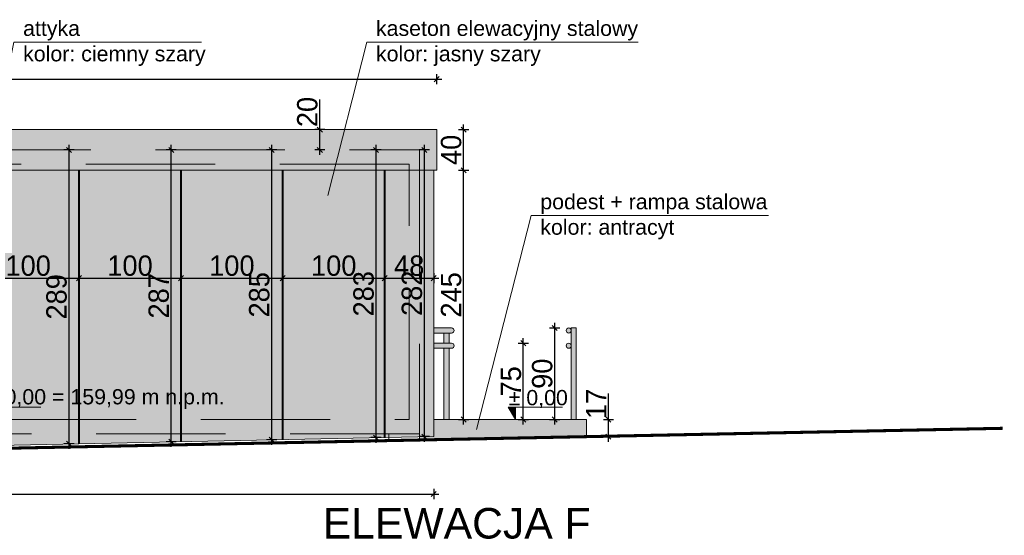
# Model space of a CAD drawing. Header units: millimetres. Extents: x 1962 to 3194, y -795 to -219.
# Tile 255 of 256: x 2854.41 to 2864.08, y -485.76 to -480.69. Entities that reach past the tile are written whole.
import ezdxf

# ---------------------------------------------------------------- set-up
doc = ezdxf.new("R2010")
doc.units = ezdxf.units.MM
doc.linetypes.add('HIDDEN', pattern=[9.525, 6.35, -3.175])
doc.layers.get('0').update_dxf_attribs({"lineweight": 5})
doc.layers.get('Defpoints').update_dxf_attribs({"lineweight": 9})
for name, color, linetype, lineweight in [('A_elewacje kolorystyka', 252, 'Continuous', 9), ('A_elewacje opisy', 63, 'Continuous', 9), ('A_hidden', 137, 'HIDDEN', 9), ('A_koty wysokośc.', 53, 'Continuous', 9), ('A_przekrojowe', 42, 'Continuous', 9), ('A_widok', 142, 'Continuous', 9), ('A_wymiary kasetony elewacyjne', 64, 'Continuous', 9)]:
    doc.layers.add(name, color=color, linetype=linetype, lineweight=lineweight)
doc.styles.get("Standard").update_dxf_attribs({"font": 'arial.ttf'})
doc.styles.add('wymiary pzt', font='txt')
doc.dimstyles.new('wymiary detale', dxfattribs={"dimtxt": 0.2, "dimasz": 0.05, "dimexe": 0.05, "dimexo": 0, "dimgap": 0.02, "dimtad": 1, "dimdec": 0, "dimlfac": 100, "dimzin": 0, "dimtxsty": 'wymiary pzt', "dimblk": 'OBLIQUE', "dimcen": 0.1, "dimdle": 0.05, "dimadec": 1, "dimazin": 0, "dimtfac": 1, "dimtmove": 0, "dimatfit": 3, "dimfxl": 0, "dimarcsym": 0})

# ---------------------------------------------------------------- blocks, each defined once
blk = doc.blocks.new('zw$CA91')
at = {"layer": 'A_koty wysokośc.'}
h = blk.add_hatch(color=256, dxfattribs=at)
h.dxf.hatch_style = 1
h.paths.add_polyline_path([(-0.448, 0.753), (0, 0), (0, 0.753)])
blk.add_lwpolyline([(2.874, 0.753), (-0.448, 0.753), (0, 0), (0, 0.753)], dxfattribs=at)
blk = doc.blocks.new('_Oblique')
at = {"color": 0, "linetype": 'ByBlock', "lineweight": -2}
blk.add_line((-0.5, -0.5), (0.5, 0.5), dxfattribs=at)
blk = doc.blocks.new('*D428')
at = {"layer": 'A_wymiary kasetony elewacyjne', "color": 0, "lineweight": -2}
for p, q in [((2853.9416, -483.2303), (2855.0416, -483.2303)), ((2853.9916, -483.1803), (2853.9916, -483.2803)), ((2854.9916, -483.1803), (2854.9916, -483.2803))]:
    blk.add_line(p, q, dxfattribs=at)
at = {"layer": 'Defpoints', "color": 0}
for p in [(2853.9916, -482.1695), (2854.9916, -482.1695), (2854.9916, -483.2303)]:
    blk.add_point(p, dxfattribs=at)
at = {"layer": 'A_wymiary kasetony elewacyjne', "color": 0, "lineweight": -2, "xscale": 0.05, "yscale": 0.05, "zscale": 0.05, "rotation": 180}
blk.add_blockref('_Oblique', (2853.9916, -483.2303), dxfattribs=at)
at = {"layer": 'A_wymiary kasetony elewacyjne', "color": 0, "lineweight": -2, "xscale": 0.05, "yscale": 0.05, "zscale": 0.05}
blk.add_blockref('_Oblique', (2854.9916, -483.2303), dxfattribs=at)
at = {"layer": 'A_wymiary kasetony elewacyjne', "color": 0, "insert": (2854.4916, -483.1083), "char_height": 0.2, "attachment_point": 5, "style": 'wymiary pzt'}
blk.add_mtext('100', dxfattribs=at)
blk = doc.blocks.new('*D429')
at = {"layer": 'A_wymiary kasetony elewacyjne', "color": 0, "lineweight": -2}
for p, q in [((2854.9416, -483.2303), (2856.0416, -483.2303)), ((2854.9916, -483.1803), (2854.9916, -483.2803)), ((2855.9916, -483.1803), (2855.9916, -483.2803))]:
    blk.add_line(p, q, dxfattribs=at)
at = {"layer": 'Defpoints', "color": 0}
for p in [(2854.9916, -482.1695), (2855.9916, -482.1695), (2855.9916, -483.2303)]:
    blk.add_point(p, dxfattribs=at)
at = {"layer": 'A_wymiary kasetony elewacyjne', "color": 0, "lineweight": -2, "xscale": 0.05, "yscale": 0.05, "zscale": 0.05, "rotation": 180}
blk.add_blockref('_Oblique', (2854.9916, -483.2303), dxfattribs=at)
at = {"layer": 'A_wymiary kasetony elewacyjne', "color": 0, "lineweight": -2, "xscale": 0.05, "yscale": 0.05, "zscale": 0.05}
blk.add_blockref('_Oblique', (2855.9916, -483.2303), dxfattribs=at)
at = {"layer": 'A_wymiary kasetony elewacyjne', "color": 0, "insert": (2855.4916, -483.1083), "char_height": 0.2, "attachment_point": 5, "style": 'wymiary pzt'}
blk.add_mtext('100', dxfattribs=at)
blk = doc.blocks.new('*D430')
at = {"layer": 'A_wymiary kasetony elewacyjne', "color": 0, "lineweight": -2}
for p, q in [((2855.9416, -483.2303), (2857.0416, -483.2303)), ((2855.9916, -483.1803), (2855.9916, -483.2803)), ((2856.9916, -483.1803), (2856.9916, -483.2803))]:
    blk.add_line(p, q, dxfattribs=at)
at = {"layer": 'Defpoints', "color": 0}
for p in [(2855.9916, -482.1695), (2856.9916, -482.1695), (2856.9916, -483.2303)]:
    blk.add_point(p, dxfattribs=at)
at = {"layer": 'A_wymiary kasetony elewacyjne', "color": 0, "lineweight": -2, "xscale": 0.05, "yscale": 0.05, "zscale": 0.05, "rotation": 180}
blk.add_blockref('_Oblique', (2855.9916, -483.2303), dxfattribs=at)
at = {"layer": 'A_wymiary kasetony elewacyjne', "color": 0, "lineweight": -2, "xscale": 0.05, "yscale": 0.05, "zscale": 0.05}
blk.add_blockref('_Oblique', (2856.9916, -483.2303), dxfattribs=at)
at = {"layer": 'A_wymiary kasetony elewacyjne', "color": 0, "insert": (2856.4916, -483.1083), "char_height": 0.2, "attachment_point": 5, "style": 'wymiary pzt'}
blk.add_mtext('100', dxfattribs=at)
blk = doc.blocks.new('*D431')
at = {"layer": 'A_wymiary kasetony elewacyjne', "color": 0, "lineweight": -2}
for p, q in [((2856.9416, -483.2303), (2858.0416, -483.2303)), ((2856.9916, -483.1803), (2856.9916, -483.2803)), ((2857.9916, -483.1803), (2857.9916, -483.2803))]:
    blk.add_line(p, q, dxfattribs=at)
at = {"layer": 'Defpoints', "color": 0}
for p in [(2856.9916, -482.1695), (2857.9916, -482.1695), (2857.9916, -483.2303)]:
    blk.add_point(p, dxfattribs=at)
at = {"layer": 'A_wymiary kasetony elewacyjne', "color": 0, "lineweight": -2, "xscale": 0.05, "yscale": 0.05, "zscale": 0.05, "rotation": 180}
blk.add_blockref('_Oblique', (2856.9916, -483.2303), dxfattribs=at)
at = {"layer": 'A_wymiary kasetony elewacyjne', "color": 0, "lineweight": -2, "xscale": 0.05, "yscale": 0.05, "zscale": 0.05}
blk.add_blockref('_Oblique', (2857.9916, -483.2303), dxfattribs=at)
at = {"layer": 'A_wymiary kasetony elewacyjne', "color": 0, "insert": (2857.4916, -483.1083), "char_height": 0.2, "attachment_point": 5, "style": 'wymiary pzt'}
blk.add_mtext('100', dxfattribs=at)
blk = doc.blocks.new('*D432')
at = {"layer": 'A_wymiary kasetony elewacyjne', "color": 0, "lineweight": -2}
for p, q in [((2857.9416, -483.2303), (2858.5236, -483.2303)), ((2857.9916, -483.1803), (2857.9916, -483.2803)), ((2858.4736, -483.1803), (2858.4736, -483.2803))]:
    blk.add_line(p, q, dxfattribs=at)
at = {"layer": 'Defpoints', "color": 0}
for p in [(2857.9916, -482.1695), (2858.4736, -482.1695), (2858.4736, -483.2303)]:
    blk.add_point(p, dxfattribs=at)
at = {"layer": 'A_wymiary kasetony elewacyjne', "color": 0, "lineweight": -2, "xscale": 0.05, "yscale": 0.05, "zscale": 0.05, "rotation": 180}
blk.add_blockref('_Oblique', (2857.9916, -483.2303), dxfattribs=at)
at = {"layer": 'A_wymiary kasetony elewacyjne', "color": 0, "lineweight": -2, "xscale": 0.05, "yscale": 0.05, "zscale": 0.05}
blk.add_blockref('_Oblique', (2858.4736, -483.2303), dxfattribs=at)
at = {"layer": 'A_wymiary kasetony elewacyjne', "color": 0, "insert": (2858.2326, -483.1083), "char_height": 0.2, "attachment_point": 5, "style": 'wymiary pzt'}
blk.add_mtext('48', dxfattribs=at)
blk = doc.blocks.new('*D620')
at = {"layer": 'A_wymiary kasetony elewacyjne', "color": 0, "lineweight": -2}
for p, q in [((2854.9429, -481.9695), (2854.8429, -481.9695)), ((2854.8929, -484.9079), (2854.8929, -481.9195)), ((2854.9429, -484.8579), (2854.8429, -484.8579))]:
    blk.add_line(p, q, dxfattribs=at)
at = {"layer": 'Defpoints', "color": 0}
for p in [(2854.8929, -481.9695), (2854.9916, -481.9695), (2854.9916, -484.8579)]:
    blk.add_point(p, dxfattribs=at)
at = {"layer": 'A_wymiary kasetony elewacyjne', "color": 0, "lineweight": -2, "xscale": 0.05, "yscale": 0.05, "zscale": 0.05}
for p, rotation in [((2854.8929, -481.9695), 90), ((2854.8929, -484.8579), 270)]:
    blk.add_blockref('_Oblique', p, dxfattribs=dict(at, rotation=rotation))
at = {"layer": 'A_wymiary kasetony elewacyjne', "color": 0, "insert": (2854.7709, -483.4137), "char_height": 0.2, "attachment_point": 5, "rotation": 90, "style": 'wymiary pzt'}
blk.add_mtext('289', dxfattribs=at)
blk = doc.blocks.new('*D621')
at = {"layer": 'A_wymiary kasetony elewacyjne', "color": 0, "lineweight": -2}
for p, q in [((2855.9464, -481.9695), (2855.8464, -481.9695)), ((2855.8964, -484.8878), (2855.8964, -481.9195)), ((2855.9464, -484.8378), (2855.8464, -484.8378))]:
    blk.add_line(p, q, dxfattribs=at)
at = {"layer": 'Defpoints', "color": 0}
for p in [(2855.8964, -481.9695), (2855.9916, -481.9695), (2855.9916, -484.8378)]:
    blk.add_point(p, dxfattribs=at)
at = {"layer": 'A_wymiary kasetony elewacyjne', "color": 0, "lineweight": -2, "xscale": 0.05, "yscale": 0.05, "zscale": 0.05}
for p, rotation in [((2855.8964, -481.9695), 90), ((2855.8964, -484.8378), 270)]:
    blk.add_blockref('_Oblique', p, dxfattribs=dict(at, rotation=rotation))
at = {"layer": 'A_wymiary kasetony elewacyjne', "color": 0, "insert": (2855.7744, -483.4036), "char_height": 0.2, "attachment_point": 5, "rotation": 90, "style": 'wymiary pzt'}
blk.add_mtext('287', dxfattribs=at)
blk = doc.blocks.new('*D622')
at = {"layer": 'A_wymiary kasetony elewacyjne', "color": 0, "lineweight": -2}
for p, q in [((2856.933, -481.9695), (2856.833, -481.9695)), ((2856.883, -484.8677), (2856.883, -481.9195)), ((2856.933, -484.8177), (2856.833, -484.8177))]:
    blk.add_line(p, q, dxfattribs=at)
at = {"layer": 'Defpoints', "color": 0}
for p in [(2856.883, -481.9695), (2856.9916, -481.9695), (2856.9916, -484.8177)]:
    blk.add_point(p, dxfattribs=at)
at = {"layer": 'A_wymiary kasetony elewacyjne', "color": 0, "lineweight": -2, "xscale": 0.05, "yscale": 0.05, "zscale": 0.05}
for p, rotation in [((2856.883, -481.9695), 90), ((2856.883, -484.8177), 270)]:
    blk.add_blockref('_Oblique', p, dxfattribs=dict(at, rotation=rotation))
at = {"layer": 'A_wymiary kasetony elewacyjne', "color": 0, "insert": (2856.761, -483.3936), "char_height": 0.2, "attachment_point": 5, "rotation": 90, "style": 'wymiary pzt'}
blk.add_mtext('285', dxfattribs=at)
blk = doc.blocks.new('*D623')
at = {"layer": 'A_wymiary kasetony elewacyjne', "color": 0, "lineweight": -2}
for p, q in [((2857.9577, -481.9695), (2857.8577, -481.9695)), ((2857.9077, -484.8477), (2857.9077, -481.9195)), ((2857.9577, -484.7977), (2857.8577, -484.7977))]:
    blk.add_line(p, q, dxfattribs=at)
at = {"layer": 'Defpoints', "color": 0}
for p in [(2857.9077, -481.9695), (2857.9916, -481.9695), (2857.9916, -484.7977)]:
    blk.add_point(p, dxfattribs=at)
at = {"layer": 'A_wymiary kasetony elewacyjne', "color": 0, "lineweight": -2, "xscale": 0.05, "yscale": 0.05, "zscale": 0.05}
for p, rotation in [((2857.9077, -481.9695), 90), ((2857.9077, -484.7977), 270)]:
    blk.add_blockref('_Oblique', p, dxfattribs=dict(at, rotation=rotation))
at = {"layer": 'A_wymiary kasetony elewacyjne', "color": 0, "insert": (2857.7857, -483.3836), "char_height": 0.2, "attachment_point": 5, "rotation": 90, "style": 'wymiary pzt'}
blk.add_mtext('283', dxfattribs=at)
blk = doc.blocks.new('*D624')
at = {"layer": 'A_wymiary kasetony elewacyjne', "color": 0, "lineweight": -2}
for p, q in [((2858.432, -481.9695), (2858.332, -481.9695)), ((2858.382, -484.838), (2858.382, -481.9195)), ((2858.432, -484.788), (2858.332, -484.788))]:
    blk.add_line(p, q, dxfattribs=at)
at = {"layer": 'Defpoints', "color": 0}
for p in [(2858.382, -481.9695), (2858.4736, -481.9695), (2858.4736, -484.788)]:
    blk.add_point(p, dxfattribs=at)
at = {"layer": 'A_wymiary kasetony elewacyjne', "color": 0, "lineweight": -2, "xscale": 0.05, "yscale": 0.05, "zscale": 0.05}
for p, rotation in [((2858.382, -481.9695), 90), ((2858.382, -484.788), 270)]:
    blk.add_blockref('_Oblique', p, dxfattribs=dict(at, rotation=rotation))
at = {"layer": 'A_wymiary kasetony elewacyjne', "color": 0, "insert": (2858.2599, -483.3787), "char_height": 0.2, "attachment_point": 5, "rotation": 90, "style": 'wymiary pzt'}
blk.add_mtext('282', dxfattribs=at)
blk = doc.blocks.new('*D625')
at = {"layer": 'A_wymiary kasetony elewacyjne', "color": 0, "lineweight": -2}
for p, q in [((2860.1888, -484.6195), (2860.1888, -484.3628)), ((2860.1388, -484.6195), (2860.2388, -484.6195)), ((2860.1888, -484.8379), (2860.1888, -484.6195)), ((2860.1388, -484.7879), (2860.2388, -484.7879))]:
    blk.add_line(p, q, dxfattribs=at)
at = {"layer": 'Defpoints', "color": 0}
for p in [(2859.9736, -484.6195), (2860.1888, -484.6195), (2859.9736, -484.7879)]:
    blk.add_point(p, dxfattribs=at)
at = {"layer": 'A_wymiary kasetony elewacyjne', "color": 0, "lineweight": -2, "xscale": 0.05, "yscale": 0.05, "zscale": 0.05}
for p, rotation in [((2860.1888, -484.6195), 90), ((2860.1888, -484.7879), 270)]:
    blk.add_blockref('_Oblique', p, dxfattribs=dict(at, rotation=rotation))
at = {"layer": 'A_wymiary kasetony elewacyjne', "color": 0, "insert": (2860.0688, -484.4661), "char_height": 0.2, "attachment_point": 5, "rotation": 90, "style": 'wymiary pzt'}
blk.add_mtext('17', dxfattribs=at)
blk = doc.blocks.new('*D626')
at = {"layer": 'A_wymiary kasetony elewacyjne', "color": 0, "lineweight": -2}
for p, q in [((2859.3533, -484.6695), (2859.3533, -483.8195)), ((2859.3033, -483.8695), (2859.4033, -483.8695)), ((2859.3033, -484.6195), (2859.4033, -484.6195))]:
    blk.add_line(p, q, dxfattribs=at)
at = {"layer": 'Defpoints', "color": 0}
for p in [(2858.6236, -483.8695), (2859.3533, -483.8695), (2858.6236, -484.6195)]:
    blk.add_point(p, dxfattribs=at)
at = {"layer": 'A_wymiary kasetony elewacyjne', "color": 0, "lineweight": -2, "xscale": 0.05, "yscale": 0.05, "zscale": 0.05}
for p, rotation in [((2859.3533, -483.8695), 90), ((2859.3533, -484.6195), 270)]:
    blk.add_blockref('_Oblique', p, dxfattribs=dict(at, rotation=rotation))
at = {"layer": 'A_wymiary kasetony elewacyjne', "color": 0, "insert": (2859.2322, -484.2445), "char_height": 0.2, "attachment_point": 5, "rotation": 90, "style": 'wymiary pzt'}
blk.add_mtext('75', dxfattribs=at)
blk = doc.blocks.new('*D627')
at = {"layer": 'A_wymiary kasetony elewacyjne', "color": 0, "lineweight": -2}
for p, q in [((2859.6116, -483.7195), (2859.7116, -483.7195)), ((2859.6616, -484.6695), (2859.6616, -483.6695)), ((2859.6116, -484.6195), (2859.7116, -484.6195))]:
    blk.add_line(p, q, dxfattribs=at)
at = {"layer": 'Defpoints', "color": 0}
for p in [(2858.6236, -483.7195), (2859.6616, -483.7195), (2858.6236, -484.6195)]:
    blk.add_point(p, dxfattribs=at)
at = {"layer": 'A_wymiary kasetony elewacyjne', "color": 0, "lineweight": -2, "xscale": 0.05, "yscale": 0.05, "zscale": 0.05}
for p, rotation in [((2859.6616, -483.7195), 90), ((2859.6616, -484.6195), 270)]:
    blk.add_blockref('_Oblique', p, dxfattribs=dict(at, rotation=rotation))
at = {"layer": 'A_wymiary kasetony elewacyjne', "color": 0, "insert": (2859.5396, -484.1695), "char_height": 0.2, "attachment_point": 5, "rotation": 90, "style": 'wymiary pzt'}
blk.add_mtext('90', dxfattribs=at)
blk = doc.blocks.new('*D628')
at = {"layer": 'A_wymiary kasetony elewacyjne', "color": 0, "lineweight": -2}
for p, q in [((2858.7173, -482.1695), (2858.8173, -482.1695)), ((2858.7673, -484.6695), (2858.7673, -482.1195)), ((2858.7173, -484.6195), (2858.8173, -484.6195))]:
    blk.add_line(p, q, dxfattribs=at)
at = {"layer": 'Defpoints', "color": 0}
for p in [(2858.4736, -482.1695), (2858.7673, -482.1695), (2858.4736, -484.6195)]:
    blk.add_point(p, dxfattribs=at)
at = {"layer": 'A_wymiary kasetony elewacyjne', "color": 0, "lineweight": -2, "xscale": 0.05, "yscale": 0.05, "zscale": 0.05}
for p, rotation in [((2858.7673, -482.1695), 90.0000000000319), ((2858.7673, -484.6195), 270.0000000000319)]:
    blk.add_blockref('_Oblique', p, dxfattribs=dict(at, rotation=rotation))
at = {"layer": 'A_wymiary kasetony elewacyjne', "color": 0, "insert": (2858.6452, -483.3945), "char_height": 0.2, "attachment_point": 5, "rotation": 90, "style": 'wymiary pzt'}
blk.add_mtext('245', dxfattribs=at)
blk = doc.blocks.new('*D629')
at = {"layer": 'A_wymiary kasetony elewacyjne', "color": 0, "lineweight": -2}
for p, q in [((2858.7173, -481.7695), (2858.8173, -481.7695)), ((2858.7673, -482.2195), (2858.7673, -481.7195)), ((2858.7173, -482.1695), (2858.8173, -482.1695))]:
    blk.add_line(p, q, dxfattribs=at)
at = {"layer": 'Defpoints', "color": 0}
for p in [(2858.5036, -481.7695), (2858.7673, -481.7695), (2858.4736, -482.1695)]:
    blk.add_point(p, dxfattribs=at)
at = {"layer": 'A_wymiary kasetony elewacyjne', "color": 0, "lineweight": -2, "xscale": 0.05, "yscale": 0.05, "zscale": 0.05}
for p, rotation in [((2858.7673, -481.7695), 90), ((2858.7673, -482.1695), 270)]:
    blk.add_blockref('_Oblique', p, dxfattribs=dict(at, rotation=rotation))
at = {"layer": 'A_wymiary kasetony elewacyjne', "color": 0, "insert": (2858.6452, -481.9695), "char_height": 0.2, "attachment_point": 5, "rotation": 90, "style": 'wymiary pzt'}
blk.add_mtext('40', dxfattribs=at)
blk = doc.blocks.new('*D630')
at = {"layer": 'A_wymiary kasetony elewacyjne', "color": 0, "lineweight": -2}
for p, q in [((2857.3551, -481.7695), (2857.3551, -481.4745)), ((2857.4051, -481.7695), (2857.3051, -481.7695)), ((2857.3551, -482.0195), (2857.3551, -481.7695)), ((2857.4051, -481.9695), (2857.3051, -481.9695))]:
    blk.add_line(p, q, dxfattribs=at)
at = {"layer": 'Defpoints', "color": 0}
for p in [(2857.3551, -481.7695), (2858.3336, -481.7695), (2858.3336, -481.9695)]:
    blk.add_point(p, dxfattribs=at)
at = {"layer": 'A_wymiary kasetony elewacyjne', "color": 0, "lineweight": -2, "xscale": 0.05, "yscale": 0.05, "zscale": 0.05}
for p, rotation in [((2857.3551, -481.7695), 90), ((2857.3551, -481.9695), 270)]:
    blk.add_blockref('_Oblique', p, dxfattribs=dict(at, rotation=rotation))
at = {"layer": 'A_wymiary kasetony elewacyjne', "color": 0, "insert": (2857.233, -481.597), "char_height": 0.2, "attachment_point": 5, "rotation": 90, "style": 'wymiary pzt'}
blk.add_mtext('20', dxfattribs=at)
blk = doc.blocks.new('*D644')
at = {"layer": 'A_wymiary kasetony elewacyjne', "color": 0, "lineweight": -2}
for p, q in [((2846.0476, -481.324), (2846.0476, -481.224)), ((2858.5036, -481.324), (2858.5036, -481.224)), ((2845.9976, -481.274), (2858.5536, -481.274))]:
    blk.add_line(p, q, dxfattribs=at)
at = {"layer": 'Defpoints', "color": 0}
for p in [(2858.5036, -481.274), (2846.0476, -481.7695), (2858.5036, -481.7695)]:
    blk.add_point(p, dxfattribs=at)
at = {"layer": 'A_wymiary kasetony elewacyjne', "color": 0, "lineweight": -2, "xscale": 0.05, "yscale": 0.05, "zscale": 0.05, "rotation": 180}
blk.add_blockref('_Oblique', (2846.0476, -481.274), dxfattribs=at)
at = {"layer": 'A_wymiary kasetony elewacyjne', "color": 0, "lineweight": -2, "xscale": 0.05, "yscale": 0.05, "zscale": 0.05}
blk.add_blockref('_Oblique', (2858.5036, -481.274), dxfattribs=at)
at = {"layer": 'A_wymiary kasetony elewacyjne', "color": 0, "insert": (2852.2756, -481.1519), "char_height": 0.2, "attachment_point": 5, "style": 'wymiary pzt'}
blk.add_mtext('1246', dxfattribs=at)
blk = doc.blocks.new('*D645')
at = {"layer": 'A_wymiary kasetony elewacyjne', "color": 0, "lineweight": -2}
for p, q in [((2846.0276, -485.3524), (2858.5236, -485.3524)), ((2846.0776, -485.3024), (2846.0776, -485.4024)), ((2858.4736, -485.3024), (2858.4736, -485.4024))]:
    blk.add_line(p, q, dxfattribs=at)
at = {"layer": 'Defpoints', "color": 0}
for p in [(2846.0776, -485.0368), (2858.4736, -485.0368), (2858.4736, -485.3524)]:
    blk.add_point(p, dxfattribs=at)
at = {"layer": 'A_wymiary kasetony elewacyjne', "color": 0, "lineweight": -2, "xscale": 0.05, "yscale": 0.05, "zscale": 0.05}
for p, rotation in [((2846.0776, -485.3524), 180.0000000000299), ((2858.4736, -485.3524), 2.995201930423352e-11)]:
    blk.add_blockref('_Oblique', p, dxfattribs=dict(at, rotation=rotation))
at = {"layer": 'A_wymiary kasetony elewacyjne', "color": 0, "insert": (2852.2756, -485.2303), "char_height": 0.2, "attachment_point": 5, "style": 'wymiary pzt'}
blk.add_mtext('1240', dxfattribs=at)

msp = doc.modelspace()

# ---------------------------------------------------------------- hatches: boundary and pattern name
at = {"layer": 'A_elewacje kolorystyka'}
h = msp.add_hatch(color=256, dxfattribs=at)
h.dxf.hatch_style = 1
h.paths.add_polyline_path([(2858.5036, -482.1695), (2858.1376, -482.1695), (2857.9976, -482.1695), (2846.5536, -482.1695), (2846.4136, -482.1695), (2846.0776, -482.1695), (2846.0476, -482.1695), (2846.0476, -481.7695), (2858.5036, -481.7695)])
h = msp.add_hatch(color=9, dxfattribs=at)
h.dxf.hatch_style = 1
h.paths.add_polyline_path([(2853.9916, -482.4195), (2853.9916, -484.6195), (2853.9916, -484.8779), (2858.0336, -484.7968), (2858.3336, -484.7908), (2858.4736, -484.788), (2858.4736, -482.1695), (2853.9916, -482.1695)])
h.paths.add_polyline_path([(2849.9066, -482.4195), (2849.9066, -484.6195), (2849.9066, -484.9599), (2852.1256, -484.9154), (2852.6716, -484.9044), (2852.6716, -484.6195), (2852.6716, -482.4195), (2852.6716, -482.1695), (2849.9066, -482.1695)])
h.paths.add_polyline_path([(2846.0776, -485.0368), (2846.2176, -485.0339), (2848.5866, -484.9864), (2848.5866, -484.6195), (2848.5866, -482.4195), (2848.5866, -482.1695), (2846.0776, -482.1695)])
h.paths.add_polyline_path([(2848.5866, -482.4195), (2849.9066, -482.4195), (2849.9066, -482.1695), (2848.5866, -482.1695)])
h.paths.add_polyline_path([(2852.6716, -482.4195), (2853.9916, -482.4195), (2853.9916, -482.1695), (2852.6716, -482.1695)])
h = msp.add_hatch(color=251, dxfattribs=at)
h.dxf.hatch_style = 1
h.paths.add_polyline_path([(2859.8236, -484.6195), (2859.8236, -483.8945), (2859.8236, -483.7445), (2859.8236, -483.7195), (2859.8736, -483.7195), (2859.8736, -484.6195)])
h.paths.add_polyline_path([(2858.5736, -484.6195), (2858.6236, -484.6195), (2858.6236, -483.9195), (2858.5736, -483.9195)])
h.paths.add_polyline_path([(2858.4736, -483.7695), (2858.5736, -483.7695), (2858.6236, -483.7695), (2858.6486, -483.7695, 1), (2858.6486, -483.7195), (2858.4736, -483.7195)])
h.paths.add_polyline_path([(2858.4736, -483.9195), (2858.5736, -483.9195), (2858.6236, -483.9195), (2858.6486, -483.9195, 1), (2858.6486, -483.8695), (2858.6236, -483.8695), (2858.5736, -483.8695), (2858.4736, -483.8695)])
h.paths.add_polyline_path([(2858.6236, -483.8695), (2858.6236, -483.7695), (2858.5736, -483.7695), (2858.5736, -483.8695)])
h.paths.add_polyline_path([(2859.7736, -483.7445, 1), (2859.8236, -483.7445, 1)])
h.paths.add_polyline_path([(2859.7736, -483.8945, 1), (2859.8236, -483.8945, 1)])
h = msp.add_hatch(color=251, dxfattribs=at)
h.dxf.hatch_style = 1
h.paths.add_polyline_path([(2859.9736, -484.7879), (2859.9736, -484.6195), (2859.8736, -484.6195), (2859.8236, -484.6195), (2858.6236, -484.6195), (2858.5736, -484.6195), (2858.4736, -484.6195), (2858.4736, -484.788), (2858.3336, -484.7908), (2858.3336, -484.8208)])

# ---------------------------------------------------------------- linework, layer by layer
at = {"layer": 'A_elewacje kolorystyka', "color": 251, "const_width": 0.02}
for points in [[(2854.9916, -484.8579), (2854.9916, -482.1695)], [(2855.9916, -484.8378), (2855.9916, -482.1695)], [(2856.9916, -484.8177), (2856.9916, -482.1695)], [(2857.9916, -484.7977), (2857.9916, -482.1695)]]:
    msp.add_lwpolyline(points, dxfattribs=at)
at = {"layer": 'A_elewacje opisy'}
for points in [[(2856.1922, -480.9117), (2854.3524, -480.9117), (2854.1605, -481.849)], [(2860.4812, -480.9117), (2857.8169, -480.9117), (2857.433, -482.4183)], [(2861.7617, -482.6158), (2859.4304, -482.6158), (2858.8948, -484.7176)]]:
    msp.add_lwpolyline(points, dxfattribs=at)
at = {"layer": 'A_hidden', "ltscale": 0.2}
for p, q in [((2846.2176, -481.9695), (2858.3336, -481.9695)), ((2858.3336, -481.9695), (2858.3336, -484.7595)), ((2858.3336, -484.7595), (2846.2176, -484.7595))]:
    msp.add_line(p, q, dxfattribs=at)
msp.add_lwpolyline([(2852.3756, -484.6195), (2858.2336, -484.6195), (2858.2336, -482.1095), (2852.3756, -482.1095)], close=True, dxfattribs=at)
msp.add_lwpolyline([(2858.0336, -484.7968), (2858.0336, -484.7595), (2858.3336, -484.7595), (2858.3336, -484.7908)], dxfattribs=at)
at = {"layer": 'A_przekrojowe', "const_width": 0.03}
msp.add_lwpolyline([(2864.0606, -484.7059), (2843.7567, -485.1133)], dxfattribs=at)
at = {"layer": 'A_widok'}
for p, q in [((2846.0476, -481.7695), (2858.5036, -481.7695)), ((2858.5036, -481.7695), (2858.5036, -482.1695)), ((2846.0476, -482.1695), (2858.5036, -482.1695)), ((2858.4736, -482.1695), (2858.4736, -484.788)), ((2858.4736, -483.7195), (2858.6486, -483.7195)), ((2859.8236, -483.7195), (2859.8236, -484.6195)), ((2859.8736, -483.7195), (2859.8236, -483.7195)), ((2859.8736, -484.6195), (2859.8736, -483.7195)), ((2858.4736, -483.7695), (2858.6486, -483.7695)), ((2858.5736, -483.8695), (2858.5736, -483.7695)), ((2858.6236, -483.7695), (2858.6236, -483.8695)), ((2858.4736, -483.8695), (2858.6486, -483.8695)), ((2858.4736, -483.9195), (2858.6486, -483.9195)), ((2858.5736, -484.6195), (2858.5736, -483.9195)), ((2858.6236, -483.9195), (2858.6236, -484.6195)), ((2858.4736, -484.6195), (2859.9736, -484.6195)), ((2859.9736, -484.7879), (2859.9736, -484.6195)), ((2858.4736, -484.788), (2853.9916, -484.8779))]:
    msp.add_line(p, q, dxfattribs=at)
msp.add_lwpolyline([(2858.0336, -484.7968), (2858.0336, -484.8208), (2858.3336, -484.8208), (2858.3336, -484.7908)], dxfattribs=at)
for centre in [(2859.7986, -483.7445), (2859.7986, -483.8945)]:
    msp.add_circle(centre, 0.025, dxfattribs=at)
for centre in [(2858.6486, -483.7445), (2858.6486, -483.8945)]:
    msp.add_arc(centre, 0.025, 270, 90, dxfattribs=at)

# ---------------------------------------------------------------- block references
at = {"layer": 'A_koty wysokośc.', "xscale": 0.16, "yscale": 0.16, "zscale": 0.16, "rotation": 359.9999999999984}
for p in [(2854.1549, -484.6195), (2859.2776, -484.6195)]:
    msp.add_blockref('zw$CA91', p, dxfattribs=at)

# ---------------------------------------------------------------- texts
at = {"layer": 'A_elewacje opisy', "attachment_point": 4}
for s, insert, char_height, width in [('attyka\\Pkolor: ciemny szary', (2854.4419, -480.9217), 0.15, 3.380296), ('kaseton elewacyjny stalowy\\Pkolor: jasny szary', (2857.9064, -480.9217), 0.15, 3.380296), ('podest + rampa stalowa\\Pkolor: antracyt', (2859.5199, -482.6258), 0.15, 3.380296), ('ELEWACJA F', (2857.3835, -485.6415), 0.3, 6.583617)]:
    msp.add_mtext(s, dxfattribs=dict(at, insert=insert, char_height=char_height, width=width))
at = {"layer": 'A_koty wysokośc.', "char_height": 0.15, "width": 2.943279, "attachment_point": 4}
for s, insert in [('± 0,00 = 159,99 m n.p.m.', (2854.0868, -484.4183)), ('± 0,00', (2859.2094, -484.4183))]:
    msp.add_mtext(s, dxfattribs=dict(at, insert=insert))

# ---------------------------------------------------------------- dimensions: what is measured, and where the dimension line sits
at = {"layer": 'A_wymiary kasetony elewacyjne'}
for p1, p2, distance, picture, middle in [((2846.0476, -481.7695), (2858.5036, -481.7695), 0.4955, '*D644', (2852.2756, -481.1519)), ((2858.3336, -481.9695), (2858.3336, -481.7695), 0.9785, '*D630', (2857.233, -481.597)), ((2854.9916, -484.8579), (2854.9916, -481.9695), 0.0987, '*D620', (2854.7709, -483.4137)), ((2855.9916, -484.8378), (2855.9916, -481.9695), 0.0952, '*D621', (2855.7744, -483.4036)), ((2856.9916, -484.8177), (2856.9916, -481.9695), 0.1086, '*D622', (2856.761, -483.3936)), ((2857.9916, -484.7977), (2857.9916, -481.9695), 0.0839, '*D623', (2857.7857, -483.3836)), ((2858.4736, -484.788), (2858.4736, -481.9695), 0.0917, '*D624', (2858.2599, -483.3787)), ((2858.4736, -484.6195), (2858.4736, -482.1695), -0.2937, '*D628', (2858.6452, -483.3945)), ((2858.6236, -484.6195), (2858.6236, -483.7195), -1.038, '*D627', (2859.5396, -484.1695)), ((2858.6236, -484.6195), (2858.6236, -483.8695), -0.7296, '*D626', (2859.2322, -484.2445)), ((2859.9736, -484.7879), (2859.9736, -484.6195), -0.2152, '*D625', (2860.0688, -484.4661)), ((2846.0776, -485.0368), (2858.4736, -485.0368), -0.3157, '*D645', (2852.2756, -485.2303))]:
    dim = msp.add_aligned_dim(p1=p1, p2=p2, distance=distance, dimstyle='wymiary detale', dxfattribs=at)
    dim.commit()
    dim.dimension.update_dxf_attribs({"geometry": picture, "text_midpoint": middle})
dim = msp.add_linear_dim(base=(2858.7673, -481.7695), p1=(2858.4736, -482.1695), p2=(2858.5036, -481.7695), angle=90, dimstyle='wymiary detale', override={"dimtmove": 1}, dxfattribs=at)
dim.commit()
dim.dimension.update_dxf_attribs({"geometry": '*D629', "text_midpoint": (2858.6452, -481.9695)})
for base, p1, p2, picture, middle in [((2854.9916, -483.2303), (2853.9916, -482.1695), (2854.9916, -482.1695), '*D428', (2854.4916, -483.1083)), ((2855.9916, -483.2303), (2854.9916, -482.1695), (2855.9916, -482.1695), '*D429', (2855.4916, -483.1083)), ((2856.9916, -483.2303), (2855.9916, -482.1695), (2856.9916, -482.1695), '*D430', (2856.4916, -483.1083)), ((2857.9916, -483.2303), (2856.9916, -482.1695), (2857.9916, -482.1695), '*D431', (2857.4916, -483.1083)), ((2858.4736, -483.2303), (2857.9916, -482.1695), (2858.4736, -482.1695), '*D432', (2858.2326, -483.1083))]:
    dim = msp.add_linear_dim(base=base, p1=p1, p2=p2, dimstyle='wymiary detale', override={"dimtmove": 1}, dxfattribs=at)
    dim.commit()
    dim.dimension.update_dxf_attribs({"geometry": picture, "text_midpoint": middle})

doc.saveas('drawing.dxf')
